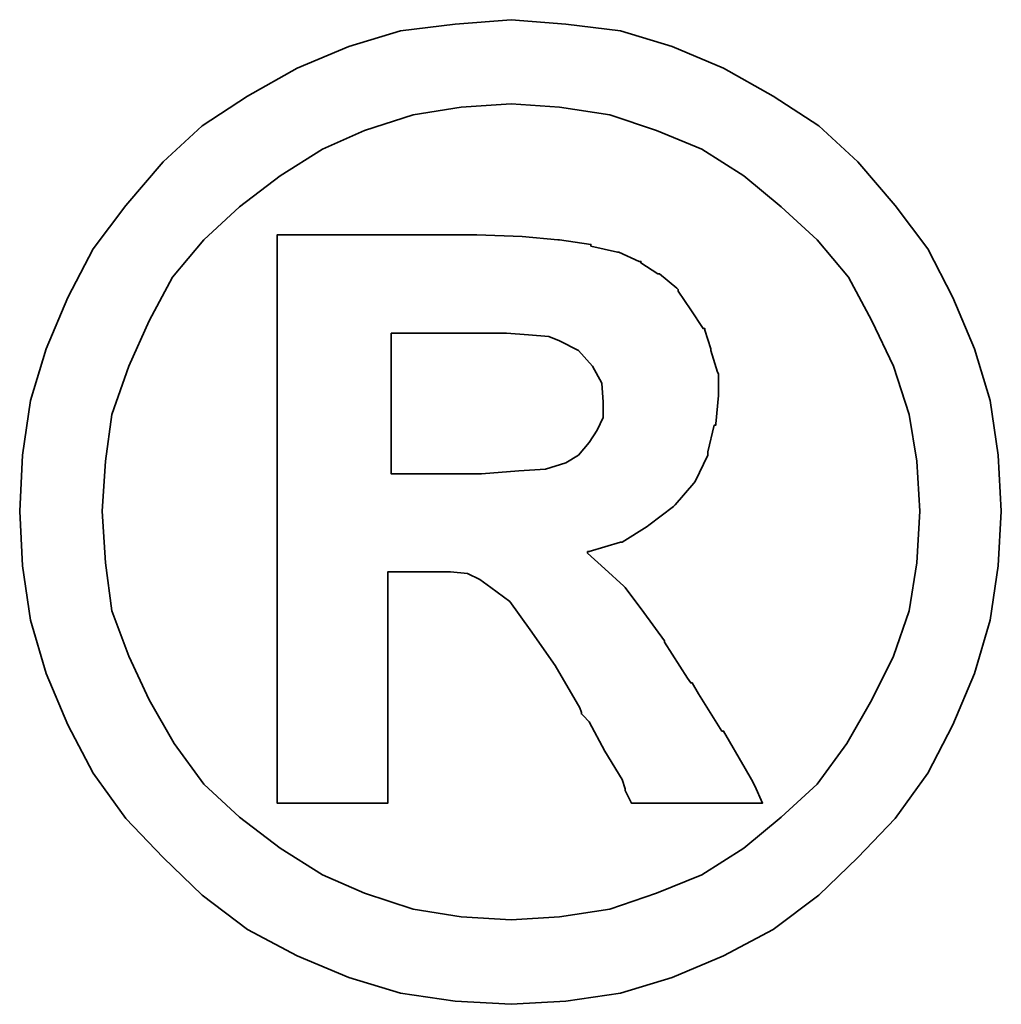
# Model space of a CAD drawing. Header units: millimetres. Extents: x -9 to 149, y 4 to 85.
# Tile 53 of 54: x 130.7 to 131.419, y 47.182 to 47.903. Entities that reach past the tile are written whole.
import ezdxf

# ---------------------------------------------------------------- set-up
doc = ezdxf.new("R2010")
doc.units = ezdxf.units.MM
doc.header["$LTSCALE"] = 0.1
doc.layers.get('0').update_dxf_attribs({"linetype": 'CONTINUOUS'})
doc.layers.add('layer 1', color=7, linetype='CONTINUOUS')

# ---------------------------------------------------------------- blocks, each defined once
blk = doc.blocks.new('TBI_logo')
at = {"layer": 'layer 1', "color": 1, "lineweight": 35}
for points, knots in [([(12.75953, 0.3701), (12.75953, 0.3701), (12.75715, 0.41119), (12.75715, 0.41119), (12.75715, 0.41119), (12.75715, 0.41119), (12.75143, 0.4512), (12.75143, 0.4512), (12.75143, 0.4512), (12.75143, 0.4512), (12.74, 0.48907), (12.74, 0.48907), (12.74, 0.48907), (12.74, 0.48907), (12.72404, 0.5267), (12.72404, 0.5267), (12.72404, 0.5267), (12.72404, 0.5267), (12.7057, 0.56219), (12.7057, 0.56219), (12.7057, 0.56219), (12.7057, 0.56219), (12.68189, 0.5941), (12.68189, 0.5941), (12.68189, 0.5941), (12.68189, 0.5941), (12.6545, 0.62602), (12.6545, 0.62602), (12.6545, 0.62602), (12.6545, 0.62602), (12.62592, 0.65246), (12.62592, 0.65246), (12.62592, 0.65246), (12.62592, 0.65246), (12.59257, 0.67413), (12.59257, 0.67413), (12.59257, 0.67413), (12.59257, 0.67413), (12.55613, 0.69461), (12.55613, 0.69461), (12.55613, 0.69461), (12.55613, 0.69461), (12.5185, 0.71057), (12.5185, 0.71057), (12.5185, 0.71057), (12.5185, 0.71057), (12.48063, 0.722), (12.48063, 0.722), (12.48063, 0.722), (12.48063, 0.722), (12.44062, 0.72677), (12.44062, 0.72677), (12.44062, 0.72677), (12.44062, 0.72677), (12.4006, 0.7301), (12.4006, 0.7301), (12.4006, 0.7301), (12.4006, 0.7301), (12.35964, 0.72677), (12.35964, 0.72677), (12.35964, 0.72677), (12.35964, 0.72677), (12.31962, 0.722), (12.31962, 0.722), (12.31962, 0.722), (12.31962, 0.722), (12.28175, 0.71057), (12.28175, 0.71057), (12.28175, 0.71057), (12.28175, 0.71057), (12.244, 0.69461), (12.244, 0.69461), (12.244, 0.69461), (12.244, 0.69461), (12.20744, 0.67413), (12.20744, 0.67413), (12.20744, 0.67413), (12.20744, 0.67413), (12.17434, 0.65246), (12.17434, 0.65246), (12.17434, 0.65246), (12.17434, 0.65246), (12.14576, 0.62602), (12.14576, 0.62602), (12.14576, 0.62602), (12.14576, 0.62602), (12.11837, 0.5941), (12.11837, 0.5941), (12.11837, 0.5941), (12.11837, 0.5941), (12.09443, 0.56219), (12.09443, 0.56219), (12.09443, 0.56219), (12.09443, 0.56219), (12.07609, 0.5267), (12.07609, 0.5267), (12.07609, 0.5267), (12.07609, 0.5267), (12.06001, 0.48907), (12.06001, 0.48907), (12.06001, 0.48907), (12.06001, 0.48907), (12.04858, 0.4512), (12.04858, 0.4512), (12.04858, 0.4512), (12.04858, 0.4512), (12.04286, 0.41119), (12.04286, 0.41119), (12.04286, 0.41119), (12.04286, 0.41119), (12.04072, 0.3701), (12.04072, 0.3701), (12.04072, 0.3701), (12.04072, 0.3701), (12.04286, 0.33009), (12.04286, 0.33009), (12.04286, 0.33009), (12.04286, 0.33009), (12.04858, 0.29019), (12.04858, 0.29019), (12.04858, 0.29019), (12.04858, 0.29019), (12.06001, 0.25125), (12.06001, 0.25125), (12.06001, 0.25125), (12.06001, 0.25125), (12.07609, 0.21362), (12.07609, 0.21362), (12.07609, 0.21362), (12.07609, 0.21362), (12.09443, 0.17825), (12.09443, 0.17825), (12.09443, 0.17825), (12.09443, 0.17825), (12.11837, 0.14491), (12.11837, 0.14491), (12.11837, 0.14491), (12.11837, 0.14491), (12.14576, 0.11632), (12.14576, 0.11632), (12.14576, 0.11632), (12.14576, 0.11632), (12.17434, 0.08893), (12.17434, 0.08893), (12.17434, 0.08893), (12.17434, 0.08893), (12.20744, 0.06381), (12.20744, 0.06381), (12.20744, 0.06381), (12.20744, 0.06381), (12.244, 0.0444), (12.244, 0.0444), (12.244, 0.0444), (12.244, 0.0444), (12.28175, 0.02844), (12.28175, 0.02844), (12.28175, 0.02844), (12.28175, 0.02844), (12.31962, 0.01701), (12.31962, 0.01701), (12.31962, 0.01701), (12.31962, 0.01701), (12.35964, 0.01129), (12.35964, 0.01129), (12.35964, 0.01129), (12.35964, 0.01129), (12.4006, 0.00891), (12.4006, 0.00891), (12.4006, 0.00891), (12.4006, 0.00891), (12.44062, 0.01129), (12.44062, 0.01129), (12.44062, 0.01129), (12.44062, 0.01129), (12.48063, 0.01701), (12.48063, 0.01701), (12.48063, 0.01701), (12.48063, 0.01701), (12.5185, 0.02844), (12.5185, 0.02844), (12.5185, 0.02844), (12.5185, 0.02844), (12.55613, 0.0444), (12.55613, 0.0444), (12.55613, 0.0444), (12.55613, 0.0444), (12.59257, 0.06381), (12.59257, 0.06381), (12.59257, 0.06381), (12.59257, 0.06381), (12.62592, 0.08893), (12.62592, 0.08893), (12.62592, 0.08893), (12.62592, 0.08893), (12.6545, 0.11632), (12.6545, 0.11632), (12.6545, 0.11632), (12.6545, 0.11632), (12.68189, 0.14491), (12.68189, 0.14491), (12.68189, 0.14491), (12.68189, 0.14491), (12.7057, 0.17825), (12.7057, 0.17825), (12.7057, 0.17825), (12.7057, 0.17825), (12.72404, 0.21362), (12.72404, 0.21362), (12.72404, 0.21362), (12.72404, 0.21362), (12.74, 0.25125), (12.74, 0.25125), (12.74, 0.25125), (12.74, 0.25125), (12.75143, 0.29019), (12.75143, 0.29019), (12.75143, 0.29019), (12.75143, 0.29019), (12.75715, 0.33009), (12.75715, 0.33009), (12.75715, 0.33009), (12.75715, 0.33009), (12.75953, 0.3701), (12.75953, 0.3701)], [0, 0, 0, 0, 0.017857, 0.017857, 0.017857, 0.017857, 0.035714, 0.035714, 0.035714, 0.035714, 0.053571, 0.053571, 0.053571, 0.053571, 0.071429, 0.071429, 0.071429, 0.071429, 0.089286, 0.089286, 0.089286, 0.089286, 0.107143, 0.107143, 0.107143, 0.107143, 0.125, 0.125, 0.125, 0.125, 0.142857, 0.142857, 0.142857, 0.142857, 0.160714, 0.160714, 0.160714, 0.160714, 0.178571, 0.178571, 0.178571, 0.178571, 0.196429, 0.196429, 0.196429, 0.196429, 0.214286, 0.214286, 0.214286, 0.214286, 0.232143, 0.232143, 0.232143, 0.232143, 0.25, 0.25, 0.25, 0.25, 0.267857, 0.267857, 0.267857, 0.267857, 0.285714, 0.285714, 0.285714, 0.285714, 0.303571, 0.303571, 0.303571, 0.303571, 0.321429, 0.321429, 0.321429, 0.321429, 0.339286, 0.339286, 0.339286, 0.339286, 0.357143, 0.357143, 0.357143, 0.357143, 0.375, 0.375, 0.375, 0.375, 0.392857, 0.392857, 0.392857, 0.392857, 0.410714, 0.410714, 0.410714, 0.410714, 0.428571, 0.428571, 0.428571, 0.428571, 0.446429, 0.446429, 0.446429, 0.446429, 0.464286, 0.464286, 0.464286, 0.464286, 0.482143, 0.482143, 0.482143, 0.482143, 0.5, 0.5, 0.5, 0.5, 0.517857, 0.517857, 0.517857, 0.517857, 0.535714, 0.535714, 0.535714, 0.535714, 0.553571, 0.553571, 0.553571, 0.553571, 0.571429, 0.571429, 0.571429, 0.571429, 0.589286, 0.589286, 0.589286, 0.589286, 0.607143, 0.607143, 0.607143, 0.607143, 0.625, 0.625, 0.625, 0.625, 0.642857, 0.642857, 0.642857, 0.642857, 0.660714, 0.660714, 0.660714, 0.660714, 0.678571, 0.678571, 0.678571, 0.678571, 0.696429, 0.696429, 0.696429, 0.696429, 0.714286, 0.714286, 0.714286, 0.714286, 0.732143, 0.732143, 0.732143, 0.732143, 0.75, 0.75, 0.75, 0.75, 0.767857, 0.767857, 0.767857, 0.767857, 0.785714, 0.785714, 0.785714, 0.785714, 0.803571, 0.803571, 0.803571, 0.803571, 0.821429, 0.821429, 0.821429, 0.821429, 0.839286, 0.839286, 0.839286, 0.839286, 0.857143, 0.857143, 0.857143, 0.857143, 0.875, 0.875, 0.875, 0.875, 0.892857, 0.892857, 0.892857, 0.892857, 0.910714, 0.910714, 0.910714, 0.910714, 0.928571, 0.928571, 0.928571, 0.928571, 0.946429, 0.946429, 0.946429, 0.946429, 0.964286, 0.964286, 0.964286, 0.964286, 0.982143, 0.982143, 0.982143, 0.982143, 1, 1, 1, 1]), ([(12.69999, 0.3701), (12.69999, 0.3701), (12.69773, 0.40666), (12.69773, 0.40666), (12.69773, 0.40666), (12.69773, 0.40666), (12.69213, 0.44096), (12.69213, 0.44096), (12.69213, 0.44096), (12.69213, 0.44096), (12.6807, 0.47644), (12.6807, 0.47644), (12.6807, 0.47644), (12.6807, 0.47644), (12.66474, 0.50955), (12.66474, 0.50955), (12.66474, 0.50955), (12.66474, 0.50955), (12.64759, 0.54147), (12.64759, 0.54147), (12.64759, 0.54147), (12.64759, 0.54147), (12.62473, 0.56886), (12.62473, 0.56886), (12.62473, 0.56886), (12.62473, 0.56886), (12.59829, 0.59291), (12.59829, 0.59291), (12.59829, 0.59291), (12.59829, 0.59291), (12.5709, 0.61578), (12.5709, 0.61578), (12.5709, 0.61578), (12.5709, 0.61578), (12.54017, 0.63531), (12.54017, 0.63531), (12.54017, 0.63531), (12.54017, 0.63531), (12.50707, 0.64888), (12.50707, 0.64888), (12.50707, 0.64888), (12.50707, 0.64888), (12.47277, 0.66032), (12.47277, 0.66032), (12.47277, 0.66032), (12.47277, 0.66032), (12.43609, 0.66603), (12.43609, 0.66603), (12.43609, 0.66603), (12.43609, 0.66603), (12.4006, 0.66841), (12.4006, 0.66841), (12.4006, 0.66841), (12.4006, 0.66841), (12.36404, 0.66603), (12.36404, 0.66603), (12.36404, 0.66603), (12.36404, 0.66603), (12.32879, 0.66032), (12.32879, 0.66032), (12.32879, 0.66032), (12.32879, 0.66032), (12.29319, 0.64888), (12.29319, 0.64888), (12.29319, 0.64888), (12.29319, 0.64888), (12.26234, 0.63531), (12.26234, 0.63531), (12.26234, 0.63531), (12.26234, 0.63531), (12.2315, 0.61578), (12.2315, 0.61578), (12.2315, 0.61578), (12.2315, 0.61578), (12.20173, 0.59291), (12.20173, 0.59291), (12.20173, 0.59291), (12.20173, 0.59291), (12.17565, 0.56886), (12.17565, 0.56886), (12.17565, 0.56886), (12.17565, 0.56886), (12.15266, 0.54147), (12.15266, 0.54147), (12.15266, 0.54147), (12.15266, 0.54147), (12.13552, 0.50955), (12.13552, 0.50955), (12.13552, 0.50955), (12.13552, 0.50955), (12.12075, 0.47644), (12.12075, 0.47644), (12.12075, 0.47644), (12.12075, 0.47644), (12.10812, 0.44096), (12.10812, 0.44096), (12.10812, 0.44096), (12.10812, 0.44096), (12.10348, 0.40666), (12.10348, 0.40666), (12.10348, 0.40666), (12.10348, 0.40666), (12.10122, 0.3701), (12.10122, 0.3701), (12.10122, 0.3701), (12.10122, 0.3701), (12.10348, 0.33235), (12.10348, 0.33235), (12.10348, 0.33235), (12.10348, 0.33235), (12.10812, 0.2971), (12.10812, 0.2971), (12.10812, 0.2971), (12.10812, 0.2971), (12.12075, 0.26387), (12.12075, 0.26387), (12.12075, 0.26387), (12.12075, 0.26387), (12.13552, 0.23184), (12.13552, 0.23184), (12.13552, 0.23184), (12.13552, 0.23184), (12.15385, 0.19992), (12.15385, 0.19992), (12.15385, 0.19992), (12.15385, 0.19992), (12.17565, 0.17015), (12.17565, 0.17015), (12.17565, 0.17015), (12.17565, 0.17015), (12.20173, 0.1461), (12.20173, 0.1461), (12.20173, 0.1461), (12.20173, 0.1461), (12.2315, 0.12323), (12.2315, 0.12323), (12.2315, 0.12323), (12.2315, 0.12323), (12.26234, 0.10382), (12.26234, 0.10382), (12.26234, 0.10382), (12.26234, 0.10382), (12.29319, 0.09025), (12.29319, 0.09025), (12.29319, 0.09025), (12.29319, 0.09025), (12.32879, 0.07869), (12.32879, 0.07869), (12.32879, 0.07869), (12.32879, 0.07869), (12.36404, 0.07298), (12.36404, 0.07298), (12.36404, 0.07298), (12.36404, 0.07298), (12.4006, 0.07072), (12.4006, 0.07072), (12.4006, 0.07072), (12.4006, 0.07072), (12.43609, 0.07298), (12.43609, 0.07298), (12.43609, 0.07298), (12.43609, 0.07298), (12.47277, 0.07869), (12.47277, 0.07869), (12.47277, 0.07869), (12.47277, 0.07869), (12.50707, 0.09025), (12.50707, 0.09025), (12.50707, 0.09025), (12.50707, 0.09025), (12.54017, 0.10382), (12.54017, 0.10382), (12.54017, 0.10382), (12.54017, 0.10382), (12.5709, 0.12323), (12.5709, 0.12323), (12.5709, 0.12323), (12.5709, 0.12323), (12.59829, 0.1461), (12.59829, 0.1461), (12.59829, 0.1461), (12.59829, 0.1461), (12.62473, 0.17015), (12.62473, 0.17015), (12.62473, 0.17015), (12.62473, 0.17015), (12.6464, 0.19992), (12.6464, 0.19992), (12.6464, 0.19992), (12.6464, 0.19992), (12.66474, 0.23184), (12.66474, 0.23184), (12.66474, 0.23184), (12.66474, 0.23184), (12.6807, 0.26387), (12.6807, 0.26387), (12.6807, 0.26387), (12.6807, 0.26387), (12.69213, 0.2971), (12.69213, 0.2971), (12.69213, 0.2971), (12.69213, 0.2971), (12.69773, 0.33235), (12.69773, 0.33235), (12.69773, 0.33235), (12.69773, 0.33235), (12.69999, 0.3701), (12.69999, 0.3701)], [0, 0, 0, 0, 0.019231, 0.019231, 0.019231, 0.019231, 0.038462, 0.038462, 0.038462, 0.038462, 0.057692, 0.057692, 0.057692, 0.057692, 0.076923, 0.076923, 0.076923, 0.076923, 0.096154, 0.096154, 0.096154, 0.096154, 0.115385, 0.115385, 0.115385, 0.115385, 0.134615, 0.134615, 0.134615, 0.134615, 0.153846, 0.153846, 0.153846, 0.153846, 0.173077, 0.173077, 0.173077, 0.173077, 0.192308, 0.192308, 0.192308, 0.192308, 0.211538, 0.211538, 0.211538, 0.211538, 0.230769, 0.230769, 0.230769, 0.230769, 0.25, 0.25, 0.25, 0.25, 0.269231, 0.269231, 0.269231, 0.269231, 0.288462, 0.288462, 0.288462, 0.288462, 0.307692, 0.307692, 0.307692, 0.307692, 0.326923, 0.326923, 0.326923, 0.326923, 0.346154, 0.346154, 0.346154, 0.346154, 0.365385, 0.365385, 0.365385, 0.365385, 0.384615, 0.384615, 0.384615, 0.384615, 0.403846, 0.403846, 0.403846, 0.403846, 0.423077, 0.423077, 0.423077, 0.423077, 0.442308, 0.442308, 0.442308, 0.442308, 0.461538, 0.461538, 0.461538, 0.461538, 0.480769, 0.480769, 0.480769, 0.480769, 0.5, 0.5, 0.5, 0.5, 0.519231, 0.519231, 0.519231, 0.519231, 0.538462, 0.538462, 0.538462, 0.538462, 0.557692, 0.557692, 0.557692, 0.557692, 0.576923, 0.576923, 0.576923, 0.576923, 0.596154, 0.596154, 0.596154, 0.596154, 0.615385, 0.615385, 0.615385, 0.615385, 0.634615, 0.634615, 0.634615, 0.634615, 0.653846, 0.653846, 0.653846, 0.653846, 0.673077, 0.673077, 0.673077, 0.673077, 0.692308, 0.692308, 0.692308, 0.692308, 0.711538, 0.711538, 0.711538, 0.711538, 0.730769, 0.730769, 0.730769, 0.730769, 0.75, 0.75, 0.75, 0.75, 0.769231, 0.769231, 0.769231, 0.769231, 0.788462, 0.788462, 0.788462, 0.788462, 0.807692, 0.807692, 0.807692, 0.807692, 0.826923, 0.826923, 0.826923, 0.826923, 0.846154, 0.846154, 0.846154, 0.846154, 0.865385, 0.865385, 0.865385, 0.865385, 0.884615, 0.884615, 0.884615, 0.884615, 0.903846, 0.903846, 0.903846, 0.903846, 0.923077, 0.923077, 0.923077, 0.923077, 0.942308, 0.942308, 0.942308, 0.942308, 0.961538, 0.961538, 0.961538, 0.961538, 0.980769, 0.980769, 0.980769, 0.980769, 1, 1, 1, 1]), ([(12.22924, 0.16563), (12.22924, 0.16563), (12.22924, 0.17015), (12.22924, 0.17015), (12.22924, 0.17015), (12.22924, 0.17015), (12.22924, 0.18266), (12.22924, 0.18266), (12.22924, 0.18266), (12.22924, 0.18266), (12.22924, 0.20338), (12.22924, 0.20338), (12.22924, 0.20338), (12.22924, 0.20338), (12.22924, 0.22839), (12.22924, 0.22839), (12.22924, 0.22839), (12.22924, 0.22839), (12.22924, 0.25804), (12.22924, 0.25804), (12.22924, 0.25804), (12.22924, 0.25804), (12.22924, 0.29019), (12.22924, 0.29019), (12.22924, 0.29019), (12.22924, 0.29019), (12.22924, 0.36319), (12.22924, 0.36319), (12.22924, 0.36319), (12.22924, 0.36319), (12.22924, 0.43631), (12.22924, 0.43631), (12.22924, 0.43631), (12.22924, 0.43631), (12.22924, 0.47073), (12.22924, 0.47073), (12.22924, 0.47073), (12.22924, 0.47073), (12.22924, 0.5005), (12.22924, 0.5005), (12.22924, 0.5005), (12.22924, 0.5005), (12.22924, 0.52777), (12.22924, 0.52777), (12.22924, 0.52777), (12.22924, 0.52777), (12.22924, 0.54623), (12.22924, 0.54623), (12.22924, 0.54623), (12.22924, 0.54623), (12.22924, 0.55861), (12.22924, 0.55861), (12.22924, 0.55861), (12.22924, 0.55861), (12.22924, 0.56338), (12.22924, 0.56338), (12.22924, 0.56338), (12.22924, 0.56338), (12.22924, 0.57243), (12.22924, 0.57243), (12.22924, 0.57243), (12.22924, 0.57243), (12.23722, 0.57243), (12.23722, 0.57243), (12.23722, 0.57243), (12.23722, 0.57243), (12.2396, 0.57243), (12.2396, 0.57243), (12.2396, 0.57243), (12.2396, 0.57243), (12.244, 0.57243), (12.244, 0.57243), (12.244, 0.57243), (12.244, 0.57243), (12.26008, 0.57243), (12.26008, 0.57243), (12.26008, 0.57243), (12.26008, 0.57243), (12.28175, 0.57243), (12.28175, 0.57243), (12.28175, 0.57243), (12.28175, 0.57243), (12.307, 0.57243), (12.307, 0.57243), (12.307, 0.57243), (12.307, 0.57243), (12.3332, 0.57243), (12.3332, 0.57243), (12.3332, 0.57243), (12.3332, 0.57243), (12.35392, 0.57243), (12.35392, 0.57243), (12.35392, 0.57243), (12.35392, 0.57243), (12.36762, 0.57243), (12.36762, 0.57243), (12.36762, 0.57243), (12.36762, 0.57243), (12.37202, 0.57243), (12.37202, 0.57243), (12.37202, 0.57243), (12.37202, 0.57243), (12.3744, 0.57243), (12.3744, 0.57243), (12.3744, 0.57243), (12.3744, 0.57243), (12.37559, 0.57243), (12.37559, 0.57243), (12.37559, 0.57243), (12.37559, 0.57243), (12.4087, 0.57124), (12.4087, 0.57124), (12.4087, 0.57124), (12.4087, 0.57124), (12.4349, 0.56886), (12.4349, 0.56886), (12.4349, 0.56886), (12.4349, 0.56886), (12.43609, 0.56886), (12.43609, 0.56886), (12.43609, 0.56886), (12.43609, 0.56886), (12.45896, 0.56552), (12.45896, 0.56552), (12.45896, 0.56552), (12.45896, 0.56552), (12.45896, 0.56433), (12.45896, 0.56433), (12.45896, 0.56433), (12.45896, 0.56433), (12.47849, 0.55981), (12.47849, 0.55981), (12.47849, 0.55981), (12.47849, 0.55981), (12.47944, 0.55981), (12.47944, 0.55981), (12.47944, 0.55981), (12.47944, 0.55981), (12.49444, 0.55302), (12.49444, 0.55302), (12.49444, 0.55302), (12.49444, 0.55302), (12.49563, 0.55302), (12.49563, 0.55302), (12.49563, 0.55302), (12.49563, 0.55302), (12.49563, 0.55195), (12.49563, 0.55195), (12.49563, 0.55195), (12.49563, 0.55195), (12.50802, 0.54385), (12.50802, 0.54385), (12.50802, 0.54385), (12.50802, 0.54385), (12.50933, 0.54385), (12.50933, 0.54385), (12.50933, 0.54385), (12.50933, 0.54385), (12.52183, 0.53349), (12.52183, 0.53349), (12.52183, 0.53349), (12.52183, 0.53349), (12.52302, 0.53242), (12.52302, 0.53242), (12.52302, 0.53242), (12.52302, 0.53242), (12.52302, 0.53122), (12.52302, 0.53122), (12.52302, 0.53122), (12.52302, 0.53122), (12.53208, 0.51753), (12.53208, 0.51753), (12.53208, 0.51753), (12.53208, 0.51753), (12.54113, 0.50383), (12.54113, 0.50383), (12.54113, 0.50383), (12.54113, 0.50383), (12.54244, 0.50383), (12.54244, 0.50383), (12.54244, 0.50383), (12.54244, 0.50383), (12.54244, 0.50264), (12.54244, 0.50264), (12.54244, 0.50264), (12.54244, 0.50264), (12.54684, 0.48907), (12.54684, 0.48907), (12.54684, 0.48907), (12.54684, 0.48907), (12.54684, 0.48788), (12.54684, 0.48788), (12.54684, 0.48788), (12.54684, 0.48788), (12.55161, 0.47192), (12.55161, 0.47192), (12.55161, 0.47192), (12.55161, 0.47192), (12.55256, 0.47073), (12.55256, 0.47073), (12.55256, 0.47073), (12.55256, 0.47073), (12.55256, 0.45572), (12.55256, 0.45572), (12.55256, 0.45572), (12.55256, 0.45572), (12.55256, 0.45477), (12.55256, 0.45477), (12.55256, 0.45477), (12.55256, 0.45477), (12.55042, 0.43405), (12.55042, 0.43405), (12.55042, 0.43405), (12.55042, 0.43405), (12.55042, 0.4331), (12.55042, 0.4331), (12.55042, 0.4331), (12.55042, 0.4331), (12.54922, 0.4331), (12.54922, 0.4331), (12.54922, 0.4331), (12.54922, 0.4331), (12.54458, 0.41357), (12.54458, 0.41357), (12.54458, 0.41357), (12.54458, 0.41357), (12.54458, 0.41238), (12.54458, 0.41238), (12.54458, 0.41238), (12.54458, 0.41238), (12.54458, 0.41119), (12.54458, 0.41119), (12.54458, 0.41119), (12.54458, 0.41119), (12.53541, 0.39189), (12.53541, 0.39189), (12.53541, 0.39189), (12.53541, 0.39189), (12.53446, 0.39058), (12.53446, 0.39058), (12.53446, 0.39058), (12.53446, 0.39058), (12.52064, 0.37474), (12.52064, 0.37474), (12.52064, 0.37474), (12.52064, 0.37474), (12.51945, 0.37355), (12.51945, 0.37355), (12.51945, 0.37355), (12.51945, 0.37355), (12.50135, 0.35974), (12.50135, 0.35974), (12.50135, 0.35974), (12.50135, 0.35974), (12.50016, 0.35879), (12.50016, 0.35879), (12.50016, 0.35879), (12.50016, 0.35879), (12.48182, 0.34735), (12.48182, 0.34735), (12.48182, 0.34735), (12.48182, 0.34735), (12.48063, 0.34735), (12.48063, 0.34735), (12.48063, 0.34735), (12.48063, 0.34735), (12.45776, 0.34045), (12.45776, 0.34045), (12.45776, 0.34045), (12.45776, 0.34045), (12.45657, 0.34045), (12.45657, 0.34045), (12.45657, 0.34045), (12.45657, 0.34045), (12.45657, 0.33926), (12.45657, 0.33926), (12.45657, 0.33926), (12.45657, 0.33926), (12.4692, 0.32782), (12.4692, 0.32782), (12.4692, 0.32782), (12.4692, 0.32782), (12.48301, 0.3152), (12.48301, 0.3152), (12.48301, 0.3152), (12.48301, 0.3152), (12.48408, 0.31425), (12.48408, 0.31425), (12.48408, 0.31425), (12.48408, 0.31425), (12.49778, 0.29591), (12.49778, 0.29591), (12.49778, 0.29591), (12.49778, 0.29591), (12.51278, 0.27519), (12.51278, 0.27519), (12.51278, 0.27519), (12.51278, 0.27519), (12.51278, 0.27423), (12.51278, 0.27423), (12.51278, 0.27423), (12.51278, 0.27423), (12.52981, 0.2478), (12.52981, 0.2478), (12.52981, 0.2478), (12.52981, 0.2478), (12.53208, 0.24434), (12.53208, 0.24434), (12.53208, 0.24434), (12.53208, 0.24434), (12.53327, 0.24434), (12.53327, 0.24434), (12.53327, 0.24434), (12.53327, 0.24434), (12.53779, 0.23636), (12.53779, 0.23636), (12.53779, 0.23636), (12.53779, 0.23636), (12.55494, 0.20897), (12.55494, 0.20897), (12.55494, 0.20897), (12.55494, 0.20897), (12.55613, 0.20897), (12.55613, 0.20897), (12.55613, 0.20897), (12.55613, 0.20897), (12.57209, 0.18158), (12.57209, 0.18158), (12.57209, 0.18158), (12.57209, 0.18158), (12.57661, 0.17349), (12.57661, 0.17349), (12.57661, 0.17349), (12.57661, 0.17349), (12.579, 0.16896), (12.579, 0.16896), (12.579, 0.16896), (12.579, 0.16896), (12.58471, 0.15634), (12.58471, 0.15634), (12.58471, 0.15634), (12.58471, 0.15634), (12.57209, 0.15634), (12.57209, 0.15634), (12.57209, 0.15634), (12.57209, 0.15634), (12.56983, 0.15634), (12.56983, 0.15634), (12.56983, 0.15634), (12.56983, 0.15634), (12.55947, 0.15634), (12.55947, 0.15634), (12.55947, 0.15634), (12.55947, 0.15634), (12.53208, 0.15634), (12.53208, 0.15634), (12.53208, 0.15634), (12.53208, 0.15634), (12.50469, 0.15634), (12.50469, 0.15634), (12.50469, 0.15634), (12.50469, 0.15634), (12.49563, 0.15634), (12.49563, 0.15634), (12.49563, 0.15634), (12.49563, 0.15634), (12.49325, 0.15634), (12.49325, 0.15634), (12.49325, 0.15634), (12.49325, 0.15634), (12.48873, 0.15634), (12.48873, 0.15634), (12.48873, 0.15634), (12.48873, 0.15634), (12.48635, 0.1611), (12.48635, 0.1611), (12.48635, 0.1611), (12.48635, 0.1611), (12.48408, 0.16563), (12.48408, 0.16563), (12.48408, 0.16563), (12.48408, 0.16563), (12.48408, 0.16682), (12.48408, 0.16682), (12.48408, 0.16682), (12.48408, 0.16682), (12.48182, 0.17349), (12.48182, 0.17349), (12.48182, 0.17349), (12.48182, 0.17349), (12.4692, 0.19421), (12.4692, 0.19421), (12.4692, 0.19421), (12.4692, 0.19421), (12.45776, 0.21576), (12.45776, 0.21576), (12.45776, 0.21576), (12.45776, 0.21576), (12.45324, 0.22041), (12.45324, 0.22041), (12.45324, 0.22041), (12.45324, 0.22041), (12.45205, 0.2216), (12.45205, 0.2216), (12.45205, 0.2216), (12.45205, 0.2216), (12.45205, 0.22267), (12.45205, 0.22267), (12.45205, 0.22267), (12.45205, 0.22267), (12.45086, 0.22612), (12.45086, 0.22612), (12.45086, 0.22612), (12.45086, 0.22612), (12.43276, 0.25697), (12.43276, 0.25697), (12.43276, 0.25697), (12.43276, 0.25697), (12.41442, 0.28317), (12.41442, 0.28317), (12.41442, 0.28317), (12.41442, 0.28317), (12.39965, 0.30389), (12.39965, 0.30389), (12.39965, 0.30389), (12.39965, 0.30389), (12.38584, 0.31425), (12.38584, 0.31425), (12.38584, 0.31425), (12.38584, 0.31425), (12.37774, 0.31996), (12.37774, 0.31996), (12.37774, 0.31996), (12.37774, 0.31996), (12.36869, 0.32449), (12.36869, 0.32449), (12.36869, 0.32449), (12.36869, 0.32449), (12.35618, 0.32568), (12.35618, 0.32568), (12.35618, 0.32568), (12.35618, 0.32568), (12.34011, 0.32568), (12.34011, 0.32568), (12.34011, 0.32568), (12.34011, 0.32568), (12.33772, 0.32568), (12.33772, 0.32568), (12.33772, 0.32568), (12.33772, 0.32568), (12.33558, 0.32568), (12.33558, 0.32568), (12.33558, 0.32568), (12.33558, 0.32568), (12.32177, 0.32568), (12.32177, 0.32568), (12.32177, 0.32568), (12.32177, 0.32568), (12.31033, 0.32568), (12.31033, 0.32568), (12.31033, 0.32568), (12.31033, 0.32568), (12.31033, 0.31746), (12.31033, 0.31746), (12.31033, 0.31746), (12.31033, 0.31746), (12.31033, 0.30853), (12.31033, 0.30853), (12.31033, 0.30853), (12.31033, 0.30853), (12.31033, 0.2809), (12.31033, 0.2809), (12.31033, 0.2809), (12.31033, 0.2809), (12.31033, 0.25125), (12.31033, 0.25125), (12.31033, 0.25125), (12.31033, 0.25125), (12.31033, 0.21922), (12.31033, 0.21922), (12.31033, 0.21922), (12.31033, 0.21922), (12.31033, 0.19302), (12.31033, 0.19302), (12.31033, 0.19302), (12.31033, 0.19302), (12.31033, 0.18266), (12.31033, 0.18266), (12.31033, 0.18266), (12.31033, 0.18266), (12.31033, 0.17468), (12.31033, 0.17468), (12.31033, 0.17468), (12.31033, 0.17468), (12.31033, 0.16777), (12.31033, 0.16777), (12.31033, 0.16777), (12.31033, 0.16777), (12.31033, 0.16563), (12.31033, 0.16563), (12.31033, 0.16563), (12.31033, 0.16563), (12.31033, 0.15634), (12.31033, 0.15634), (12.31033, 0.15634), (12.31033, 0.15634), (12.30247, 0.15634), (12.30247, 0.15634), (12.30247, 0.15634), (12.30247, 0.15634), (12.30009, 0.15634), (12.30009, 0.15634), (12.30009, 0.15634), (12.30009, 0.15634), (12.29319, 0.15634), (12.29319, 0.15634), (12.29319, 0.15634), (12.29319, 0.15634), (12.26937, 0.15634), (12.26937, 0.15634), (12.26937, 0.15634), (12.26937, 0.15634), (12.24865, 0.15634), (12.24865, 0.15634), (12.24865, 0.15634), (12.24865, 0.15634), (12.24186, 0.15634), (12.24186, 0.15634), (12.24186, 0.15634), (12.24186, 0.15634), (12.23722, 0.15634), (12.23722, 0.15634), (12.23722, 0.15634), (12.23722, 0.15634), (12.22924, 0.15634), (12.22924, 0.15634), (12.22924, 0.15634), (12.22924, 0.15634), (12.22924, 0.16563), (12.22924, 0.16563)], [0, 0, 0, 0, 0.007407, 0.007407, 0.007407, 0.007407, 0.014815, 0.014815, 0.014815, 0.014815, 0.022222, 0.022222, 0.022222, 0.022222, 0.02963, 0.02963, 0.02963, 0.02963, 0.037037, 0.037037, 0.037037, 0.037037, 0.044444, 0.044444, 0.044444, 0.044444, 0.051852, 0.051852, 0.051852, 0.051852, 0.059259, 0.059259, 0.059259, 0.059259, 0.066667, 0.066667, 0.066667, 0.066667, 0.074074, 0.074074, 0.074074, 0.074074, 0.081481, 0.081481, 0.081481, 0.081481, 0.088889, 0.088889, 0.088889, 0.088889, 0.096296, 0.096296, 0.096296, 0.096296, 0.103704, 0.103704, 0.103704, 0.103704, 0.111111, 0.111111, 0.111111, 0.111111, 0.118519, 0.118519, 0.118519, 0.118519, 0.125926, 0.125926, 0.125926, 0.125926, 0.133333, 0.133333, 0.133333, 0.133333, 0.140741, 0.140741, 0.140741, 0.140741, 0.148148, 0.148148, 0.148148, 0.148148, 0.155556, 0.155556, 0.155556, 0.155556, 0.162963, 0.162963, 0.162963, 0.162963, 0.17037, 0.17037, 0.17037, 0.17037, 0.177778, 0.177778, 0.177778, 0.177778, 0.185185, 0.185185, 0.185185, 0.185185, 0.192593, 0.192593, 0.192593, 0.192593, 0.2, 0.2, 0.2, 0.2, 0.207407, 0.207407, 0.207407, 0.207407, 0.214815, 0.214815, 0.214815, 0.214815, 0.222222, 0.222222, 0.222222, 0.222222, 0.22963, 0.22963, 0.22963, 0.22963, 0.237037, 0.237037, 0.237037, 0.237037, 0.244444, 0.244444, 0.244444, 0.244444, 0.251852, 0.251852, 0.251852, 0.251852, 0.259259, 0.259259, 0.259259, 0.259259, 0.266667, 0.266667, 0.266667, 0.266667, 0.274074, 0.274074, 0.274074, 0.274074, 0.281481, 0.281481, 0.281481, 0.281481, 0.288889, 0.288889, 0.288889, 0.288889, 0.296296, 0.296296, 0.296296, 0.296296, 0.303704, 0.303704, 0.303704, 0.303704, 0.311111, 0.311111, 0.311111, 0.311111, 0.318519, 0.318519, 0.318519, 0.318519, 0.325926, 0.325926, 0.325926, 0.325926, 0.333333, 0.333333, 0.333333, 0.333333, 0.340741, 0.340741, 0.340741, 0.340741, 0.348148, 0.348148, 0.348148, 0.348148, 0.355556, 0.355556, 0.355556, 0.355556, 0.362963, 0.362963, 0.362963, 0.362963, 0.37037, 0.37037, 0.37037, 0.37037, 0.377778, 0.377778, 0.377778, 0.377778, 0.385185, 0.385185, 0.385185, 0.385185, 0.392593, 0.392593, 0.392593, 0.392593, 0.4, 0.4, 0.4, 0.4, 0.407407, 0.407407, 0.407407, 0.407407, 0.414815, 0.414815, 0.414815, 0.414815, 0.422222, 0.422222, 0.422222, 0.422222, 0.42963, 0.42963, 0.42963, 0.42963, 0.437037, 0.437037, 0.437037, 0.437037, 0.444444, 0.444444, 0.444444, 0.444444, 0.451852, 0.451852, 0.451852, 0.451852, 0.459259, 0.459259, 0.459259, 0.459259, 0.466667, 0.466667, 0.466667, 0.466667, 0.474074, 0.474074, 0.474074, 0.474074, 0.481481, 0.481481, 0.481481, 0.481481, 0.488889, 0.488889, 0.488889, 0.488889, 0.496296, 0.496296, 0.496296, 0.496296, 0.503704, 0.503704, 0.503704, 0.503704, 0.511111, 0.511111, 0.511111, 0.511111, 0.518519, 0.518519, 0.518519, 0.518519, 0.525926, 0.525926, 0.525926, 0.525926, 0.533333, 0.533333, 0.533333, 0.533333, 0.540741, 0.540741, 0.540741, 0.540741, 0.548148, 0.548148, 0.548148, 0.548148, 0.555556, 0.555556, 0.555556, 0.555556, 0.562963, 0.562963, 0.562963, 0.562963, 0.57037, 0.57037, 0.57037, 0.57037, 0.577778, 0.577778, 0.577778, 0.577778, 0.585185, 0.585185, 0.585185, 0.585185, 0.592593, 0.592593, 0.592593, 0.592593, 0.6, 0.6, 0.6, 0.6, 0.607407, 0.607407, 0.607407, 0.607407, 0.614815, 0.614815, 0.614815, 0.614815, 0.622222, 0.622222, 0.622222, 0.622222, 0.62963, 0.62963, 0.62963, 0.62963, 0.637037, 0.637037, 0.637037, 0.637037, 0.644444, 0.644444, 0.644444, 0.644444, 0.651852, 0.651852, 0.651852, 0.651852, 0.659259, 0.659259, 0.659259, 0.659259, 0.666667, 0.666667, 0.666667, 0.666667, 0.674074, 0.674074, 0.674074, 0.674074, 0.681481, 0.681481, 0.681481, 0.681481, 0.688889, 0.688889, 0.688889, 0.688889, 0.696296, 0.696296, 0.696296, 0.696296, 0.703704, 0.703704, 0.703704, 0.703704, 0.711111, 0.711111, 0.711111, 0.711111, 0.718519, 0.718519, 0.718519, 0.718519, 0.725926, 0.725926, 0.725926, 0.725926, 0.733333, 0.733333, 0.733333, 0.733333, 0.740741, 0.740741, 0.740741, 0.740741, 0.748148, 0.748148, 0.748148, 0.748148, 0.755556, 0.755556, 0.755556, 0.755556, 0.762963, 0.762963, 0.762963, 0.762963, 0.77037, 0.77037, 0.77037, 0.77037, 0.777778, 0.777778, 0.777778, 0.777778, 0.785185, 0.785185, 0.785185, 0.785185, 0.792593, 0.792593, 0.792593, 0.792593, 0.8, 0.8, 0.8, 0.8, 0.807407, 0.807407, 0.807407, 0.807407, 0.814815, 0.814815, 0.814815, 0.814815, 0.822222, 0.822222, 0.822222, 0.822222, 0.82963, 0.82963, 0.82963, 0.82963, 0.837037, 0.837037, 0.837037, 0.837037, 0.844444, 0.844444, 0.844444, 0.844444, 0.851852, 0.851852, 0.851852, 0.851852, 0.859259, 0.859259, 0.859259, 0.859259, 0.866667, 0.866667, 0.866667, 0.866667, 0.874074, 0.874074, 0.874074, 0.874074, 0.881481, 0.881481, 0.881481, 0.881481, 0.888889, 0.888889, 0.888889, 0.888889, 0.896296, 0.896296, 0.896296, 0.896296, 0.903704, 0.903704, 0.903704, 0.903704, 0.911111, 0.911111, 0.911111, 0.911111, 0.918519, 0.918519, 0.918519, 0.918519, 0.925926, 0.925926, 0.925926, 0.925926, 0.933333, 0.933333, 0.933333, 0.933333, 0.940741, 0.940741, 0.940741, 0.940741, 0.948148, 0.948148, 0.948148, 0.948148, 0.955556, 0.955556, 0.955556, 0.955556, 0.962963, 0.962963, 0.962963, 0.962963, 0.97037, 0.97037, 0.97037, 0.97037, 0.977778, 0.977778, 0.977778, 0.977778, 0.985185, 0.985185, 0.985185, 0.985185, 0.992593, 0.992593, 0.992593, 0.992593, 1, 1, 1, 1]), ([(12.31272, 0.5005), (12.31272, 0.5005), (12.31272, 0.49121), (12.31272, 0.49121), (12.31272, 0.49121), (12.31272, 0.49121), (12.31272, 0.47073), (12.31272, 0.47073), (12.31272, 0.47073), (12.31272, 0.47073), (12.31272, 0.44774), (12.31272, 0.44774), (12.31272, 0.44774), (12.31272, 0.44774), (12.31272, 0.42738), (12.31272, 0.42738), (12.31272, 0.42738), (12.31272, 0.42738), (12.31272, 0.40666), (12.31272, 0.40666), (12.31272, 0.40666), (12.31272, 0.40666), (12.31272, 0.39749), (12.31272, 0.39749), (12.31272, 0.39749), (12.31272, 0.39749), (12.31486, 0.39749), (12.31486, 0.39749), (12.31486, 0.39749), (12.31486, 0.39749), (12.34011, 0.39749), (12.34011, 0.39749), (12.34011, 0.39749), (12.34011, 0.39749), (12.36762, 0.39749), (12.36762, 0.39749), (12.36762, 0.39749), (12.36762, 0.39749), (12.37667, 0.39749), (12.37667, 0.39749), (12.37667, 0.39749), (12.37667, 0.39749), (12.37893, 0.39749), (12.37893, 0.39749), (12.37893, 0.39749), (12.37893, 0.39749), (12.40632, 0.39975), (12.40632, 0.39975), (12.40632, 0.39975), (12.40632, 0.39975), (12.42585, 0.40094), (12.42585, 0.40094), (12.42585, 0.40094), (12.42585, 0.40094), (12.44062, 0.40547), (12.44062, 0.40547), (12.44062, 0.40547), (12.44062, 0.40547), (12.4499, 0.41119), (12.4499, 0.41119), (12.4499, 0.41119), (12.4499, 0.41119), (12.45776, 0.42035), (12.45776, 0.42035), (12.45776, 0.42035), (12.45776, 0.42035), (12.46348, 0.42952), (12.46348, 0.42952), (12.46348, 0.42952), (12.46348, 0.42952), (12.46801, 0.43881), (12.46801, 0.43881), (12.46801, 0.43881), (12.46801, 0.43881), (12.46801, 0.45001), (12.46801, 0.45001), (12.46801, 0.45001), (12.46801, 0.45001), (12.46705, 0.46382), (12.46705, 0.46382), (12.46705, 0.46382), (12.46705, 0.46382), (12.46015, 0.47644), (12.46015, 0.47644), (12.46015, 0.47644), (12.46015, 0.47644), (12.4499, 0.48788), (12.4499, 0.48788), (12.4499, 0.48788), (12.4499, 0.48788), (12.43609, 0.49478), (12.43609, 0.49478), (12.43609, 0.49478), (12.43609, 0.49478), (12.42811, 0.49812), (12.42811, 0.49812), (12.42811, 0.49812), (12.42811, 0.49812), (12.41323, 0.49931), (12.41323, 0.49931), (12.41323, 0.49931), (12.41323, 0.49931), (12.39727, 0.5005), (12.39727, 0.5005), (12.39727, 0.5005), (12.39727, 0.5005), (12.3744, 0.5005), (12.3744, 0.5005), (12.3744, 0.5005), (12.3744, 0.5005), (12.37202, 0.5005), (12.37202, 0.5005), (12.37202, 0.5005), (12.37202, 0.5005), (12.36297, 0.5005), (12.36297, 0.5005), (12.36297, 0.5005), (12.36297, 0.5005), (12.33772, 0.5005), (12.33772, 0.5005), (12.33772, 0.5005), (12.33772, 0.5005), (12.31486, 0.5005), (12.31486, 0.5005), (12.31486, 0.5005), (12.31486, 0.5005), (12.31272, 0.5005), (12.31272, 0.5005)], [0, 0, 0, 0, 0.03125, 0.03125, 0.03125, 0.03125, 0.0625, 0.0625, 0.0625, 0.0625, 0.09375, 0.09375, 0.09375, 0.09375, 0.125, 0.125, 0.125, 0.125, 0.15625, 0.15625, 0.15625, 0.15625, 0.1875, 0.1875, 0.1875, 0.1875, 0.21875, 0.21875, 0.21875, 0.21875, 0.25, 0.25, 0.25, 0.25, 0.28125, 0.28125, 0.28125, 0.28125, 0.3125, 0.3125, 0.3125, 0.3125, 0.34375, 0.34375, 0.34375, 0.34375, 0.375, 0.375, 0.375, 0.375, 0.40625, 0.40625, 0.40625, 0.40625, 0.4375, 0.4375, 0.4375, 0.4375, 0.46875, 0.46875, 0.46875, 0.46875, 0.5, 0.5, 0.5, 0.5, 0.53125, 0.53125, 0.53125, 0.53125, 0.5625, 0.5625, 0.5625, 0.5625, 0.59375, 0.59375, 0.59375, 0.59375, 0.625, 0.625, 0.625, 0.625, 0.65625, 0.65625, 0.65625, 0.65625, 0.6875, 0.6875, 0.6875, 0.6875, 0.71875, 0.71875, 0.71875, 0.71875, 0.75, 0.75, 0.75, 0.75, 0.78125, 0.78125, 0.78125, 0.78125, 0.8125, 0.8125, 0.8125, 0.8125, 0.84375, 0.84375, 0.84375, 0.84375, 0.875, 0.875, 0.875, 0.875, 0.90625, 0.90625, 0.90625, 0.90625, 0.9375, 0.9375, 0.9375, 0.9375, 0.96875, 0.96875, 0.96875, 0.96875, 1, 1, 1, 1])]:
    blk.add_open_spline(points, degree=3, knots=knots, dxfattribs=at)

msp = doc.modelspace()

# ---------------------------------------------------------------- block references
msp.add_blockref('TBI_logo', (118.6595, 47.17308))

doc.saveas('drawing.dxf')
